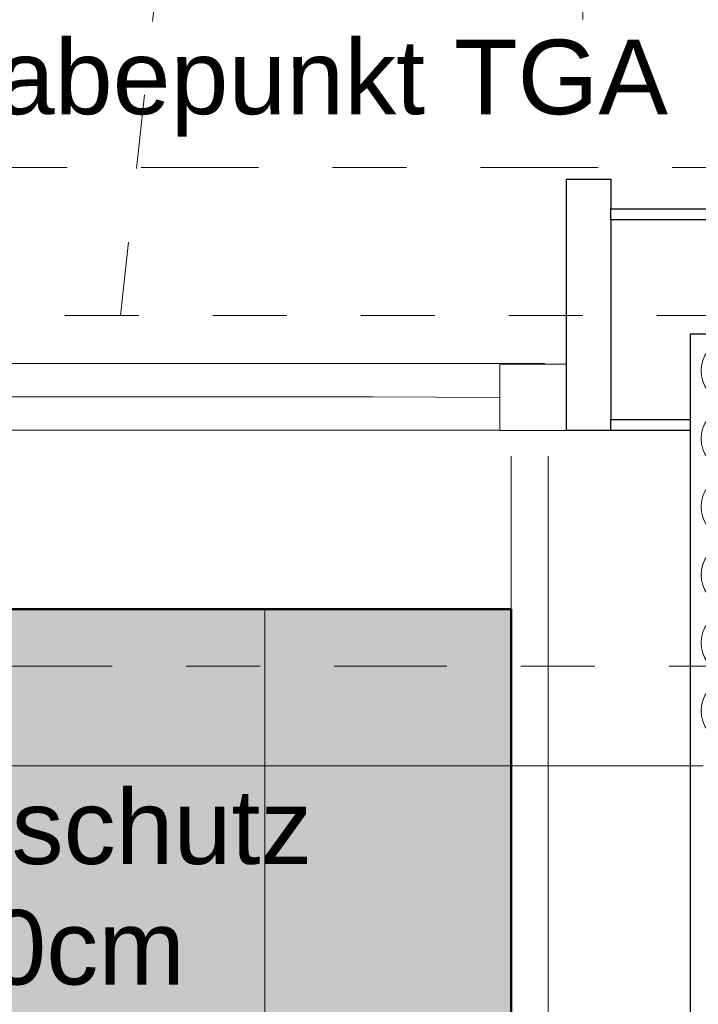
# Model space of a CAD drawing. Header units: metres. Extents: x -180 to 4, y -49 to 6.
# Tile 54 of 256: x -161.482 to -160.565, y -32.328 to -30.997. Entities that reach past the tile are written whole.
import ezdxf

# ---------------------------------------------------------------- set-up
doc = ezdxf.new("R2010")
doc.units = ezdxf.units.M
doc.header["$LTSCALE"] = 0.05
doc.header["$PDMODE"] = 1
doc.header["$PDSIZE"] = -2
for name, pattern in [('Dash Style-1', [1.999894, 0.999947, -0.999947]), ('ISO-10 Strichpunktlinie', [4.699, 3.048, -0.762, 0.127, -0.762]), ('Linienart-20', [2.116531, 1.058062, -1.058469]), ('Linienart-53', [5.291531, 3.175, -1.058062, 0.352704, -0.705764]), ('VW-01 Strichlinie kurz 3', [2, 1, -1])]:
    doc.linetypes.add(name, pattern=pattern)
doc.layers.get('0').update_dxf_attribs({"lineweight": 25})
for name, color, linetype, lineweight, true_color in [('30 -33 Aussenwände- 7 Fassade_ Elemente', 7, 'Continuous', 9, 0x00aacc), ('30 -35 Decken- 1 Konstruktion-Träger- Stahlbeton', 7, 'Continuous', 13, 0x33aa00), ('70 -72 Beschriftung- 1 Beschriftung allgemein', 7, 'Continuous', 9, 0xff6633), ('70 -72 Beschriftung- 7 Detailverweise Linie', 7, 'Continuous', 9, 0x00dd00), ('70 -75 Raumstempel- 1 Raumstempel', 1, 'Continuous', 50, 0xff0000), ('70 -76 Bemaßung- 2 Allgemein', 7, 'Continuous', 5, 0x6666cc), ('CW-Unsichtbar', 7, 'Continuous', 9, 0x599559)]:
    doc.layers.add(name, color=color, linetype=linetype, lineweight=lineweight, true_color=true_color)
for name, color, linetype, lineweight in [('30 -33 Aussenwände- 8 Sonnenschutz', 7, 'Continuous', 9), ('60- 61 allgemeine Ausstattung- 4 Terrassen', 7, 'Continuous', 9), ('70 -71 Achsen- 1 Gebäudeachsen', 7, 'Linienart-53', 18), ('Keine', 7, 'Continuous', 9)]:
    doc.layers.add(name, color=color, linetype=linetype, lineweight=lineweight)
doc.styles.add('Arial', font='arial.ttf')
doc.dimstyles.new('k+k 1_50', dxfattribs={"dimtxt": 0.100689, "dimasz": 0.05302, "dimexe": 0.05, "dimexo": 0.15, "dimgap": 0.01, "dimtad": 1, "dimdec": 3, "dimtxsty": 'Arial', "dimblk": 'VW_SLASH', "dimblk1": 'VW_SLASH', "dimblk2": 'VW_SLASH', "dimcen": 0, "dimdle": 0.05, "dimadec": 3, "dimazin": 0, "dimtfac": 0.75, "dimtdec": 3, "dimtix": 1, "dimtmove": 0, "dimatfit": 0, "dimldrblk": 'VW_SLASH-1', "dimfxl": 0.125, "dimfxlon": 1, "dimfrac": 2, "dimtolj": 1, "dimarcsym": 0})

# ---------------------------------------------------------------- blocks, each defined once
blk = doc.blocks.new('Gruppe-977')
at = {"layer": '30 -33 Aussenwände- 7 Fassade_ Elemente', "lineweight": 9, "transparency": 33554687, "flags": 128}
for points in [[(0.0716, -3.9999, 0.324435), (0.0844, -3.9957, 0.324435), (0.0844, -3.9822, 0.324435), (0.0716, -3.978), (0.0416, -3.9877, -0.324488), (0.0288, -3.9835, -0.324488), (0.0288, -3.97, -0.324488), (0.0416, -3.9658), (0.0716, -3.9769, 0.324435), (0.0844, -3.9727, 0.324435), (0.0845, -3.9593, 0.324435), (0.0716, -3.9551), (0.0416, -3.9647, -0.324488), (0.0288, -3.9605, -0.324488), (0.0288, -3.947, -0.324488), (0.0417, -3.9428), (0.0716, -3.9539, 0.324435), (0.0845, -3.9498, 0.324435), (0.0845, -3.9363, 0.324435), (0.0717, -3.9321), (0.0417, -3.9417, -0.688254), (0.0282, -3.925)], [(0.0855, -3.925, -0.374705), (0.0717, -3.9309), (0.0556, -3.925)], [(0.0715, -4.1378, 1.372583), (0.0715, -4.1159), (0.0415, -4.1255, -1.372995), (0.0415, -4.1037), (0.0715, -4.1148, 1.372583), (0.0715, -4.0929), (0.0415, -4.1026, -1.372995), (0.0416, -4.0807), (0.0715, -4.0918, 1.372583), (0.0716, -4.07), (0.0416, -4.0796, -1.372995), (0.0416, -4.0577), (0.0716, -4.0688, 1.372583), (0.0716, -4.047), (0.0416, -4.0566, -1.372995), (0.0416, -4.0347), (0.0716, -4.0459, 1.372583), (0.0716, -4.024), (0.0416, -4.0336, -1.372995), (0.0416, -4.0118), (0.0716, -4.0229, 1.372583), (0.0716, -4.001), (0.0416, -4.0106, -1.372995), (0.0416, -3.9888), (0.0716, -3.9999, 1.372583), (0.0716, -3.978), (0.0416, -3.9877, -1.372995), (0.0416, -3.9658), (0.0716, -3.9769, 1.372583), (0.0716, -3.9551), (0.0416, -3.9647, -1.372995), (0.0417, -3.9428)], [(0.0865, -4.15, 0.513088), (0.0715, -4.1389), (0.0415, -4.1485, -1.372995), (0.0415, -4.1267), (0.0715, -4.1378, 1.372583), (0.0715, -4.1159), (0.0415, -4.1255, -1.372995), (0.0415, -4.1037), (0.0715, -4.1148, 1.372583), (0.0715, -4.0929)]]:
    blk.add_lwpolyline(points, format="xyb", dxfattribs=at)
blk = doc.blocks.new('Gruppe-978')
at = {"layer": '30 -33 Aussenwände- 7 Fassade_ Elemente', "transparency": 33554687}
blk.add_blockref('Gruppe-977', (0, 0), dxfattribs=at)
blk = doc.blocks.new('Dämmung-65')
at = {"layer": '30 -33 Aussenwände- 7 Fassade_ Elemente', "color": 7, "transparency": 33554687}
blk.add_blockref('Gruppe-978', (0, 0), dxfattribs=at)
at = {"layer": '30 -33 Aussenwände- 7 Fassade_ Elemente', "color": 0, "flags": 1}
for tag in ['IFC_UUID', 'instanceID', 'prm0_name', 'prm0_type', 'prm0_value', 'prm1_name', 'prm1_type', 'prm1_value', 'prm2_name', 'prm2_type', 'prm2_value', 'prm3_name', 'prm3_type', 'prm3_value', 'prm4_name', 'prm4_type', 'prm4_value', 'prm5_name', 'prm5_type', 'prm5_value', 'prm6_name', 'prm6_type', 'prm6_value']:
    blk.add_attdef(tag, (-160.6494, -31.422), '', height=0.00018, dxfattribs=at)
blk = doc.blocks.new('Gruppe-979')
at = {"color": 255}
blk.add_wipeout([(-160.818, -31.197), (-160.818, -39.447), (-160.021, -39.447), (-160.021, -31.197)], dxfattribs=at).dxf.layer = '30 -33 Aussenwände- 7 Fassade_ Elemente'
blk.add_wipeout([(-160.576, -31.422), (-160.228, -31.422), (-160.228, -39.222), (-160.576, -39.222), (-160.576, -39.377), (-160.818, -39.377), (-160.818, -31.262), (-160.576, -31.262)], dxfattribs=at).dxf.layer = '30 -33 Aussenwände- 7 Fassade_ Elemente'
at = {"layer": '30 -33 Aussenwände- 7 Fassade_ Elemente', "flags": 128}
blk.add_lwpolyline([(-160.576, -31.422), (-160.228, -31.422), (-160.228, -39.222), (-160.576, -39.222), (-160.576, -39.377), (-160.818, -39.377), (-160.818, -31.262), (-160.576, -31.262)], close=True, dxfattribs=at)
at = {"color": 255}
blk.add_wipeout([(-160.768, -31.447), (-160.576, -31.447), (-160.576, -39.197), (-160.768, -39.197)], dxfattribs=at).dxf.layer = '30 -33 Aussenwände- 7 Fassade_ Elemente'
at = {"layer": '30 -33 Aussenwände- 7 Fassade_ Elemente', "flags": 128}
blk.add_lwpolyline([(-160.768, -31.447), (-160.576, -31.447), (-160.576, -39.197), (-160.768, -39.197)], close=True, dxfattribs=at)
at = {"color": 255, "lineweight": 25}
blk.add_wipeout([(-160.576, -31.197), (-160.576, -39.447), (-160.461, -39.447), (-160.461, -39.222), (-160.303, -39.222), (-160.303, -31.422), (-160.461, -31.422), (-160.461, -31.197)], dxfattribs=at).dxf.layer = '30 -33 Aussenwände- 7 Fassade_ Elemente'
at = {"layer": '30 -33 Aussenwände- 7 Fassade_ Elemente', "lineweight": 25}
blk.add_line((-160.576, -31.197), (-160.576, -39.447), dxfattribs=at)
at = {"color": 255, "lineweight": 25}
blk.add_wipeout([(-160.576, -31.422), (-160.636, -31.422), (-160.636, -31.282), (-160.768, -31.282), (-160.768, -31.447), (-160.576, -31.447)], dxfattribs=at).dxf.layer = '30 -33 Aussenwände- 7 Fassade_ Elemente'
at = {"layer": '30 -33 Aussenwände- 7 Fassade_ Elemente', "lineweight": 25, "flags": 128}
blk.add_lwpolyline([(-160.576, -31.422), (-160.636, -31.422), (-160.636, -31.282), (-160.768, -31.282), (-160.768, -31.447), (-160.576, -31.447)], close=True, dxfattribs=at)
at = {"layer": '30 -33 Aussenwände- 7 Fassade_ Elemente'}
blk.add_blockref('Dämmung-65', (-160.6625, -27.272), dxfattribs=at)
blk = doc.blocks.new('Gruppe-1013')
at = {"color": 255, "linetype": 'Continuous', "lineweight": 9, "transparency": 33554687}
blk.add_wipeout([(-1.1, 0.035), (-1.1, -0.225), (1.1, -0.225), (1.1, 0.035)], dxfattribs=at).dxf.layer = '30 -33 Aussenwände- 7 Fassade_ Elemente'
at = {"layer": '30 -33 Aussenwände- 7 Fassade_ Elemente', "color": 7, "linetype": 'Continuous', "lineweight": 9, "transparency": 33554687, "flags": 128}
blk.add_lwpolyline([(-1.1, 0.035), (-1.1, -0.225), (1.1, -0.225), (1.1, 0.035)], dxfattribs=at)
blk = doc.blocks.new('Gruppe-1014')
at = {"color": 255, "linetype": 'Continuous', "lineweight": 9, "transparency": 33554687}
blk.add_wipeout([(-1.1, 0.125), (-1.1, 0.225), (1.1, 0.225), (1.1, 0.125)], dxfattribs=at).dxf.layer = '30 -33 Aussenwände- 7 Fassade_ Elemente'
at = {"layer": '30 -33 Aussenwände- 7 Fassade_ Elemente', "color": 7, "linetype": 'Continuous', "lineweight": 9, "transparency": 33554687, "flags": 128}
blk.add_lwpolyline([(-1.1, 0.125), (-1.1, 0.225), (1.1, 0.225), (1.1, 0.125)], dxfattribs=at)
blk = doc.blocks.new('Gruppe-1015')
at = {"color": 255, "linetype": 'Continuous', "lineweight": 5, "transparency": 33554687}
blk.add_wipeout([(-1.02, 0.1075), (-1.02, 0.125), (1.02, 0.125), (1.02, 0.1075)], dxfattribs=at).dxf.layer = '30 -33 Aussenwände- 7 Fassade_ Elemente'
blk = doc.blocks.new('Gruppe-1016')
at = {"layer": '30 -33 Aussenwände- 7 Fassade_ Elemente', "color": 7, "linetype": 'Continuous', "lineweight": 9, "transparency": 33554687}
blk.add_line((-1.02, 0.125), (1.02, 0.125), dxfattribs=at)
at = {"color": 255, "linetype": 'Continuous', "lineweight": 9, "transparency": 33554687}
blk.add_wipeout([(-1.02, 0.125), (1.02, 0.125), (1.02, 0.035), (-1.02, 0.035)], dxfattribs=at).dxf.layer = '30 -33 Aussenwände- 7 Fassade_ Elemente'
at = {"layer": '30 -33 Aussenwände- 7 Fassade_ Elemente', "color": 7, "linetype": 'Continuous', "lineweight": 9, "transparency": 33554687}
blk.add_line((1.02, 0.08), (-1.02, 0.08), dxfattribs=at)
at = {"layer": '30 -33 Aussenwände- 7 Fassade_ Elemente', "color": 7, "linetype": 'Continuous', "lineweight": 9, "transparency": 33554687, "flags": 128}
blk.add_lwpolyline([(-1.02, 0.125), (1.02, 0.125), (1.02, 0.035), (-1.02, 0.035)], close=True, dxfattribs=at)
blk = doc.blocks.new('Gruppe-1017')
at = {"color": 255, "linetype": 'Continuous', "lineweight": 9, "transparency": 33554687}
blk.add_wipeout([(-1.1, 0.125), (-1.02, 0.125), (-1.02, 0.035), (-1.1, 0.035)], dxfattribs=at).dxf.layer = '30 -33 Aussenwände- 7 Fassade_ Elemente'
at = {"layer": '30 -33 Aussenwände- 7 Fassade_ Elemente', "color": 7, "linetype": 'Continuous', "lineweight": 9, "transparency": 33554687}
for p, q in [((-1.1, 0.035), (-1.1, 0.125)), ((-1.02, 0.035), (-1.02, 0.125))]:
    blk.add_line(p, q, dxfattribs=at)
at = {"layer": '30 -33 Aussenwände- 7 Fassade_ Elemente', "color": 7, "linetype": 'Continuous', "lineweight": 9, "transparency": 33554687, "flags": 128}
blk.add_lwpolyline([(-1.1, 0.125), (-1.02, 0.125), (-1.02, 0.035), (-1.1, 0.035)], close=True, dxfattribs=at)
blk = doc.blocks.new('Gruppe-1018')
at = {"layer": '30 -33 Aussenwände- 7 Fassade_ Elemente', "color": 7, "transparency": 33554687}
for name in ['Gruppe-1014', 'Gruppe-1013']:
    blk.add_blockref(name, (0, 0), dxfattribs=at)
blk.add_blockref('Gruppe-1015', (0, 0), dxfattribs=at)
blk.add_blockref('Gruppe-1016', (0, 0), dxfattribs=at)
blk.add_blockref('Gruppe-1017', (0, 0), dxfattribs=at)
blk = doc.blocks.new('Fenster (2D)-38')
at = {"layer": 'CW-Unsichtbar', "linetype": 'Continuous', "lineweight": 5, "transparency": 33554687}
blk.add_point((-1.1, 0), dxfattribs=at)
at = {"layer": '30 -33 Aussenwände- 7 Fassade_ Elemente', "color": 0, "flags": 1}
for tag in ['IFC_UUID', 'instanceID']:
    blk.add_attdef(tag, (-162.7777, -31.652), '', height=0.00018, dxfattribs=at)
at = {"layer": '30 -33 Aussenwände- 7 Fassade_ Elemente', "color": 7, "transparency": 33554687}
blk.add_blockref('Gruppe-1018', (0, 0), dxfattribs=at)
blk = doc.blocks.new('Gruppe-1037')
at = {"color": 255}
blk.add_wipeout([(-162.7893, -31.552), (-160.566, -31.552), (-160.566, -31.462), (-162.7893, -31.462)], dxfattribs=at).dxf.layer = '30 -33 Aussenwände- 7 Fassade_ Elemente'
at = {"layer": '30 -33 Aussenwände- 7 Fassade_ Elemente', "flags": 128}
blk.add_lwpolyline([(-162.7893, -31.552), (-160.566, -31.552), (-160.566, -31.462), (-162.7893, -31.462)], close=True, dxfattribs=at)
at = {"color": 255, "lineweight": 18}
blk.add_wipeout([(-160.6277, -31.552), (-160.536, -31.552), (-160.536, -31.462), (-160.6277, -31.462)], dxfattribs=at).dxf.layer = '30 -33 Aussenwände- 7 Fassade_ Elemente'
at = {"layer": '30 -33 Aussenwände- 7 Fassade_ Elemente', "lineweight": 18}
blk.add_line((-162.7277, -31.507), (-160.6277, -31.507), dxfattribs=at)
at = {"layer": '30 -33 Aussenwände- 7 Fassade_ Elemente', "lineweight": 18, "flags": 128}
blk.add_lwpolyline([(-160.6277, -31.552), (-160.536, -31.552), (-160.536, -31.462), (-160.6277, -31.462)], close=True, dxfattribs=at)
blk = doc.blocks.new('Gruppe-1052')
at = {"layer": '30 -33 Aussenwände- 7 Fassade_ Elemente', "rotation": 180}
blk.add_blockref('Fenster (2D)-38', (-161.6777, -31.427), dxfattribs=at)
at = {"color": 255}
blk.add_wipeout([(-167.821, -31.794), (-160.221, -31.794), (-160.221, -30.997), (-167.821, -30.997)], dxfattribs=at).dxf.layer = '30 -33 Aussenwände- 7 Fassade_ Elemente'
at = {"layer": '30 -33 Aussenwände- 7 Fassade_ Elemente', "color": 7}
blk.add_blockref('Gruppe-1037', (0, 0), dxfattribs=at)
blk = doc.blocks.new('Gruppe-1054')
at = {"layer": '30 -33 Aussenwände- 7 Fassade_ Elemente', "lineweight": 9, "transparency": 33554687, "flags": 128}
for points in [[(0.2065, -3.8826, 0.324435), (0.2578, -3.8659, 0.324435), (0.2578, -3.8119, 0.324435), (0.2065, -3.7952), (0.0865, -3.8337, -0.324488), (0.0352, -3.817, -0.324488), (0.0352, -3.7631, -0.324488), (0.0865, -3.7463), (0.2065, -3.7907, 0.324435), (0.2578, -3.7739, 0.324435), (0.2578, -3.72, 0.324435), (0.2065, -3.7033), (0.0865, -3.7418, -0.324488), (0.0352, -3.7251, -0.324488), (0.0352, -3.6711, -0.324488), (0.0865, -3.6544), (0.2065, -3.6988, 0.324435), (0.2578, -3.682, 0.324435), (0.2578, -3.6281, 0.324435), (0.2065, -3.6113), (0.0865, -3.6499, -0.324488), (0.0352, -3.6331, -0.324488), (0.0352, -3.5792, -0.324488), (0.0865, -3.5625), (0.2065, -3.6068, 0.558648), (0.2659, -3.556)], [(0.0926, -3.556), (0.0865, -3.558, -0.1876), (0.0533, -3.556)], [(0.2065, -4.0665, 1.372583), (0.2065, -3.979), (0.0865, -4.0176, -1.372995), (0.0865, -3.9302), (0.2065, -3.9745, 1.372583), (0.2065, -3.8871), (0.0865, -3.9257, -1.372995), (0.0865, -3.8382), (0.2065, -3.8826, 1.372583), (0.2065, -3.7952), (0.0865, -3.8337, -1.372995), (0.0865, -3.7463), (0.2065, -3.7907, 1.372583), (0.2065, -3.7033), (0.0865, -3.7418, -1.372995), (0.0865, -3.6544)], [(0.2665, -4.1153, 0.513088), (0.2065, -4.071), (0.0865, -4.1095, -1.372995), (0.0865, -4.0221), (0.2065, -4.0665, 1.372583), (0.2065, -3.979), (0.0865, -4.0176, -1.372995), (0.0865, -3.9302), (0.2065, -3.9745, 1.372583), (0.2065, -3.8871)]]:
    blk.add_lwpolyline(points, format="xyb", dxfattribs=at)
blk = doc.blocks.new('Gruppe-1055')
at = {"layer": '30 -33 Aussenwände- 7 Fassade_ Elemente', "transparency": 33554687}
blk.add_blockref('Gruppe-1054', (0, 0), dxfattribs=at)
blk = doc.blocks.new('Dämmung-70')
at = {"layer": '30 -33 Aussenwände- 7 Fassade_ Elemente', "color": 7, "transparency": 33554687}
blk.add_blockref('Gruppe-1055', (0, 0), dxfattribs=at)
at = {"layer": '30 -33 Aussenwände- 7 Fassade_ Elemente', "color": 0, "flags": 1}
for tag in ['IFC_UUID', 'instanceID', 'prm0_name', 'prm0_type', 'prm0_value', 'prm1_name', 'prm1_type', 'prm1_value', 'prm2_name', 'prm2_type', 'prm2_value', 'prm3_name', 'prm3_type', 'prm3_value', 'prm4_name', 'prm4_type', 'prm4_value', 'prm5_name', 'prm5_type', 'prm5_value', 'prm6_name', 'prm6_type', 'prm6_value']:
    blk.add_attdef(tag, (-160.5718, -31.9851), '', height=0.00018, dxfattribs=at)
blk = doc.blocks.new('Gruppe-1056')
at = {"color": 255, "linetype": 'Continuous', "lineweight": 5}
blk.add_wipeout([(-160.011, -30.987), (-160.011, -31.9814), (-160.818, -31.9814), (-160.818, -31.794), (-161.0053, -31.794), (-161.0053, -30.987)], dxfattribs=at).dxf.layer = '30 -33 Aussenwände- 7 Fassade_ Elemente'
at = {"layer": '30 -33 Aussenwände- 7 Fassade_ Elemente'}
for p, q in [((-160.221, -31.247), (-160.221, -31.147)), ((-160.171, -31.197), (-160.271, -31.197))]:
    blk.add_line(p, q, dxfattribs=at)
at = {"layer": '30 -33 Aussenwände- 7 Fassade_ Elemente', "lineweight": 9}
for p, q in [((-160.818, -31.9814), (-160.818, -31.587)), ((-160.768, -31.9814), (-160.768, -31.587))]:
    blk.add_line(p, q, dxfattribs=at)
at = {"color": 255, "lineweight": 9}
blk.add_wipeout([(-160.303, -31.9814), (-160.228, -31.9814), (-160.228, -31.422), (-160.303, -31.422)], dxfattribs=at).dxf.layer = '30 -33 Aussenwände- 7 Fassade_ Elemente'
at = {"color": 255}
blk.add_wipeout([(-161.0053, -31.552), (-160.773, -31.552), (-160.773, -31.462), (-161.0053, -31.462)], dxfattribs=at).dxf.layer = '30 -33 Aussenwände- 7 Fassade_ Elemente'
at = {"layer": '30 -33 Aussenwände- 7 Fassade_ Elemente', "lineweight": 18}
blk.add_line((-161.0053, -31.507), (-160.833, -31.5076), dxfattribs=at)
at = {"layer": '30 -33 Aussenwände- 7 Fassade_ Elemente', "lineweight": 9, "flags": 128}
blk.add_lwpolyline([(-160.228, -31.9814), (-160.228, -31.422), (-160.303, -31.422), (-160.303, -31.9814)], dxfattribs=at)
at = {"layer": '30 -33 Aussenwände- 7 Fassade_ Elemente', "flags": 128}
blk.add_lwpolyline([(-161.0053, -31.552), (-160.773, -31.552), (-160.773, -31.462), (-161.0053, -31.462)], dxfattribs=at)
at = {"color": 255, "lineweight": 25}
blk.add_wipeout([(-160.303, -31.9814), (-160.303, -31.422), (-160.576, -31.422), (-160.576, -31.9814)], dxfattribs=at).dxf.layer = '30 -33 Aussenwände- 7 Fassade_ Elemente'
at = {"color": 255, "lineweight": 18}
blk.add_wipeout([(-160.743, -31.4626), (-160.833, -31.4626), (-160.833, -31.5526), (-160.743, -31.5526)], dxfattribs=at).dxf.layer = '30 -33 Aussenwände- 7 Fassade_ Elemente'
at = {"layer": '30 -33 Aussenwände- 7 Fassade_ Elemente', "lineweight": 25, "flags": 128}
blk.add_lwpolyline([(-160.303, -31.9814), (-160.303, -31.422), (-160.576, -31.422), (-160.576, -31.9814)], dxfattribs=at)
at = {"layer": '30 -33 Aussenwände- 7 Fassade_ Elemente', "lineweight": 18, "flags": 128}
blk.add_lwpolyline([(-160.743, -31.4626), (-160.833, -31.4626), (-160.833, -31.5526), (-160.743, -31.5526)], close=True, dxfattribs=at)
at = {"layer": '30 -33 Aussenwände- 7 Fassade_ Elemente', "xscale": -1, "rotation": 180}
blk.add_blockref('Dämmung-70', (-160.5875, -35.5374), dxfattribs=at)
at = {"color": 255, "lineweight": 25}
blk.add_wipeout([(-160.743, -31.2126), (-160.683, -31.2126), (-160.683, -31.5526), (-160.743, -31.5526)], dxfattribs=at).dxf.layer = '30 -33 Aussenwände- 7 Fassade_ Elemente'
at = {"layer": '30 -33 Aussenwände- 7 Fassade_ Elemente', "lineweight": 25, "flags": 128}
blk.add_lwpolyline([(-160.743, -31.2126), (-160.683, -31.2126), (-160.683, -31.5526), (-160.743, -31.5526)], close=True, dxfattribs=at)
at = {"color": 255, "lineweight": 25}
for points in [[(-160.683, -31.2526), (-160.338, -31.2526), (-160.338, -31.2676), (-160.683, -31.2676)], [(-160.683, -31.5376), (-160.576, -31.5376), (-160.576, -31.5526), (-160.683, -31.5526)]]:
    blk.add_wipeout(points, dxfattribs=at).dxf.layer = '30 -33 Aussenwände- 7 Fassade_ Elemente'
at = {"layer": '30 -33 Aussenwände- 7 Fassade_ Elemente', "lineweight": 25, "flags": 128}
for points in [[(-160.683, -31.2526), (-160.338, -31.2526), (-160.338, -31.2676), (-160.683, -31.2676)], [(-160.683, -31.5376), (-160.576, -31.5376), (-160.576, -31.5526), (-160.683, -31.5526)]]:
    blk.add_lwpolyline(points, close=True, dxfattribs=at)
blk = doc.blocks.new('Gruppe-9743')
at = {"layer": '30 -35 Decken- 1 Konstruktion-Träger- Stahlbeton', "color": 7, "linetype": 'Linienart-20', "lineweight": 13, "transparency": 33554687}
blk.add_line((-175.221, -31.397), (-160.421, -31.397), dxfattribs=at)
at = {"layer": '30 -35 Decken- 1 Konstruktion-Träger- Stahlbeton', "color": 0, "flags": 1}
for tag in ['IFC_UUID', 'instanceID']:
    blk.add_attdef(tag, (-175.221, -31.397), '', height=0.00018, dxfattribs=at)
blk = doc.blocks.new('Gruppe-12499')
at = {"layer": '70 -72 Beschriftung- 1 Beschriftung allgemein', "color": 252, "true_color": 0x888888}
blk.add_line((-160.5582, -32.0056), (-162.9082, -32.0056), dxfattribs=at)
at = {"layer": '70 -72 Beschriftung- 1 Beschriftung allgemein', "color": 7, "insert": (-161.7864, -32.0378), "char_height": 0.100689, "width": 1.6, "attachment_point": 2, "line_spacing_factor": 0.970891, "style": 'Arial'}
blk.add_mtext('außenl. Sonnenschutz\\PBreite ca. 250cm', dxfattribs=at)
blk = doc.blocks.new('_01-OG1_Tragwerk (2D)')
at = {"layer": '30 -33 Aussenwände- 7 Fassade_ Elemente', "color": 7}
blk.add_blockref('Gruppe-979', (0, 0), dxfattribs=at)
blk.add_blockref('Gruppe-1052', (0, 0), dxfattribs=at)
blk.add_blockref('Gruppe-1056', (0, 0), dxfattribs=at)
at = {"layer": '30 -33 Aussenwände- 8 Sonnenschutz', "color": 7}
blk.add_blockref('Gruppe-12499', (0, 0), dxfattribs=at)
at = {"layer": '30 -35 Decken- 1 Konstruktion-Träger- Stahlbeton'}
blk.add_blockref('Gruppe-9743', (0, 0), dxfattribs=at)
blk = doc.blocks.new('Gruppe-15100')
at = {"layer": '70 -72 Beschriftung- 1 Beschriftung allgemein'}
blk.add_line((-160.721, -30.997), (-160.721, -30.797), dxfattribs=at)
at = {"layer": '70 -72 Beschriftung- 1 Beschriftung allgemein', "linetype": 'VW-01 Strichlinie kurz 3', "lineweight": 18, "flags": 128}
blk.add_lwpolyline([(-160.821, -30.697), (-160.621, -30.697), (-160.621, -30.897), (-160.821, -30.897)], close=True, dxfattribs=at)
at = {"layer": '70 -72 Beschriftung- 1 Beschriftung allgemein', "insert": (-161.251, -31.0241), "char_height": 0.100689, "attachment_point": 2, "line_spacing_factor": 0.970891, "style": 'Arial'}
blk.add_mtext('Übergabepunkt TGA', dxfattribs=at)
blk = doc.blocks.new('_OG1_2D (2D)')
at = {"layer": '60- 61 allgemeine Ausstattung- 4 Terrassen', "linetype": 'Continuous', "lineweight": 0, "transparency": 33554457}
blk.add_hatch(color=7, dxfattribs=at).paths.add_polyline_path([(-162.30531067, -37.58567018), (-166.49846945, -38.16503463), (-168.02353048, -38.16503463), (-170.38718499, -38.44375598), (-170.12006218, -37.18704198), (-171.95099996, -37.18704198), (-171.61533025, -36.94914795), (-168.17193267, -36.55959105), (-166.64687165, -36.55959105), (-162.30531067, -36.01109499), (-162.30531067, -31.79404198), (-160.81799996, -31.79404198), (-160.81799996, -37.58567018)])
at = {"layer": '60- 61 allgemeine Ausstattung- 4 Terrassen', "linetype": 'Continuous', "lineweight": 9, "transparency": 33554534}
h = blk.add_hatch(dxfattribs=at)
h.set_pattern_fill('Platte 60_60 SRF', style=0, pattern_type=2)
h.set_pattern_definition([(90, (-171.951, -33.59404), (-0.6, 7e-17), []), (0, (-171.951, -33.59404), (0, 0.6), [])])
h.paths.add_polyline_path([(-163.67826764, -31.79404198), (-160.81799996, -31.79404198), (-160.81799996, -33.59404198), (-163.67826764, -33.59404198)])
at = {"layer": '70 -75 Raumstempel- 1 Raumstempel', "linetype": 'Continuous', "lineweight": 0, "true_color": 0xff0000}
blk.add_hatch(color=1, dxfattribs=at).paths.add_polyline_path([(-175.81099996, -31.58704198), (-175.81099996, -42.95704198), (-172.81099996, -42.95704198), (-172.81099996, -40.13704198), (-173.31099996, -40.13704198), (-173.31099996, -39.83704198), (-160.61099996, -39.83704198), (-160.61099996, -39.40704198), (-160.81799996, -39.40704198), (-160.81799996, -31.79404198), (-175.38099996, -31.79404198), (-175.38099996, -31.58704198)])
at = {"layer": '70 -72 Beschriftung- 1 Beschriftung allgemein', "linetype": 'Dash Style-1'}
blk.add_line((-161.34599996, -31.39704198), (-160.42099996, -22.94704198), dxfattribs=at)
at = {"layer": '70 -72 Beschriftung- 7 Detailverweise Linie', "linetype": 'ISO-10 Strichpunktlinie', "flags": 128}
blk.add_lwpolyline([(-175.38099996, -30.85098063), (-160.2835553, -30.85098063), (-160.2835553, -31.87098063), (-175.38099996, -31.87098063)], close=True, dxfattribs=at)
at = {"layer": '70 -75 Raumstempel- 1 Raumstempel', "flags": 128}
blk.add_lwpolyline([(-175.81099996, -31.58704198), (-175.81099996, -42.95704198), (-172.81099996, -42.95704198), (-172.81099996, -40.13704198), (-173.31099996, -40.13704198), (-173.31099996, -39.83704198), (-160.61099996, -39.83704198), (-160.61099996, -39.40704198), (-160.81799996, -39.40704198), (-160.81799996, -31.79404198), (-175.38099996, -31.79404198), (-175.38099996, -31.58704198)], close=True, dxfattribs=at)
at = {"layer": '70 -72 Beschriftung- 1 Beschriftung allgemein', "color": 7}
blk.add_blockref('Gruppe-15100', (0, 0), dxfattribs=at)
blk = doc.blocks.new('VW_SLASH')
at = {"color": 0, "linetype": 'ByBlock', "lineweight": -2, "transparency": 16777216}
blk.add_line((0.943, 0), (-1, 0), dxfattribs=at)
at = {"color": 0, "lineweight": 20, "transparency": 16777216, "flags": 128}
blk.add_lwpolyline([(0.5, 0.5), (-0.5, -0.5)], dxfattribs=at)
blk = doc.blocks.new('*D16253')
at = {"layer": '70 -76 Bemaßung- 2 Allgemein', "color": 0, "lineweight": -2}
for p, q in [((-167.771, -43.147), (-167.771, -43.322)), ((-160.818, -43.147), (-160.818, -43.322)), ((-160.871, -43.272), (-167.718, -43.272))]:
    blk.add_line(p, q, dxfattribs=at)
at = {"layer": 'Defpoints', "color": 0}
for p in [(-167.771, -30.997), (-160.818, -31.587), (-167.771, -43.272)]:
    blk.add_point(p, dxfattribs=at)
at = {"layer": '70 -76 Bemaßung- 2 Allgemein', "color": 0, "lineweight": -2, "xscale": 0.05302001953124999, "yscale": 0.05302001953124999, "zscale": 0.05302001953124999, "rotation": 180}
blk.add_blockref('VW_SLASH', (-167.771, -43.272), dxfattribs=at)
at = {"layer": '70 -76 Bemaßung- 2 Allgemein', "color": 0, "lineweight": -2, "xscale": 0.05302001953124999, "yscale": 0.05302001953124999, "zscale": 0.05302001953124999}
blk.add_blockref('VW_SLASH', (-160.818, -43.272), dxfattribs=at)
at = {"layer": '70 -76 Bemaßung- 2 Allgemein', "color": 0, "insert": (-164.2945, -43.1839), "char_height": 0.100689, "attachment_point": 5, "style": 'Arial'}
blk.add_mtext('\\A1;6,95\\S3^ ;', dxfattribs=at)
blk = doc.blocks.new('VW_SLASH-1')
at = {"color": 0, "linetype": 'ByBlock', "lineweight": -2, "transparency": 16777216}
blk.add_line((0.943, 0), (-1, 0), dxfattribs=at)
at = {"color": 0, "lineweight": 5, "transparency": 16777216, "flags": 128}
blk.add_lwpolyline([(0.5, 0.5), (-0.5, -0.5)], dxfattribs=at)
blk = doc.blocks.new('*D16254')
at = {"layer": '70 -76 Bemaßung- 2 Allgemein', "color": 0, "lineweight": -2}
for p, q in [((-160.818, -43.147), (-160.818, -43.322)), ((-160.096, -43.147), (-160.096, -43.322)), ((-160.149, -43.272), (-160.765, -43.272))]:
    blk.add_line(p, q, dxfattribs=at)
at = {"layer": 'Defpoints', "color": 0}
for p in [(-160.096, -30.997), (-160.818, -31.587), (-160.818, -43.272)]:
    blk.add_point(p, dxfattribs=at)
at = {"layer": '70 -76 Bemaßung- 2 Allgemein', "color": 0, "lineweight": -2, "xscale": 0.05302001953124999, "yscale": 0.05302001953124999, "zscale": 0.05302001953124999, "rotation": 180}
blk.add_blockref('VW_SLASH', (-160.818, -43.272), dxfattribs=at)
at = {"layer": '70 -76 Bemaßung- 2 Allgemein', "color": 0, "lineweight": -2, "xscale": 0.05302001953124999, "yscale": 0.05302001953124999, "zscale": 0.05302001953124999}
blk.add_blockref('VW_SLASH', (-160.096, -43.272), dxfattribs=at)
at = {"layer": '70 -76 Bemaßung- 2 Allgemein', "color": 0, "insert": (-160.457, -43.1947), "char_height": 0.100689, "attachment_point": 5, "style": 'Arial'}
blk.add_mtext('\\A1;72\\S2^ ;', dxfattribs=at)
blk = doc.blocks.new('_Achsen (3D)')
at = {"layer": '70 -71 Achsen- 1 Gebäudeachsen', "transparency": 33554687}
blk.add_line((-179.668, -31.197), (3.826, -31.197), dxfattribs=at)
blk = doc.blocks.new('Gruppe-15237')
at = {"layer": '70 -76 Bemaßung- 2 Allgemein'}
for base, p1, p2, text, picture, middle in [((-167.771, -43.272), (-160.818, -31.587), (-167.771, -30.997), '6,95\\S3^ ;', '*D16253', (-164.2945, -43.1839)), ((-160.818, -43.272), (-160.096, -30.997), (-160.818, -31.587), '72\\S2^ ;', '*D16254', (-160.457, -43.1947))]:
    dim = blk.add_linear_dim(base=base, p1=p1, p2=p2, text=text, dimstyle='k+k 1_50', override={"dimtxt": 0.100689, "dimgap": 0.01, "dimpost": '<>', "dimtxsty": 'Arial', "dimtmove": 2}, dxfattribs=at)
    dim.commit()
    dim.dimension.update_dxf_attribs({"geometry": picture, "text_midpoint": middle})
blk = doc.blocks.new('_OG1_2D Bemaßung_ Beschriftung (2D)')
at = {"layer": '70 -76 Bemaßung- 2 Allgemein'}
blk.add_blockref('Gruppe-15237', (0, 0), dxfattribs=at)

msp = doc.modelspace()

# ---------------------------------------------------------------- block references
at = {"layer": 'Keine', "color": 1}
msp.add_blockref('_01-OG1_Tragwerk (2D)', (0, 0), dxfattribs=at)

# ---------------------------------------------------------------- next in the draw order: block references
msp.add_blockref('_OG1_2D (2D)', (0, 0), dxfattribs=at)

# ---------------------------------------------------------------- next in the draw order: block references
msp.add_blockref('_OG1_2D Bemaßung_ Beschriftung (2D)', (0, 0), dxfattribs=at)

# ---------------------------------------------------------------- next in the draw order: block references
msp.add_blockref('_Achsen (3D)', (0, 0), dxfattribs=at)

doc.saveas('drawing.dxf')
